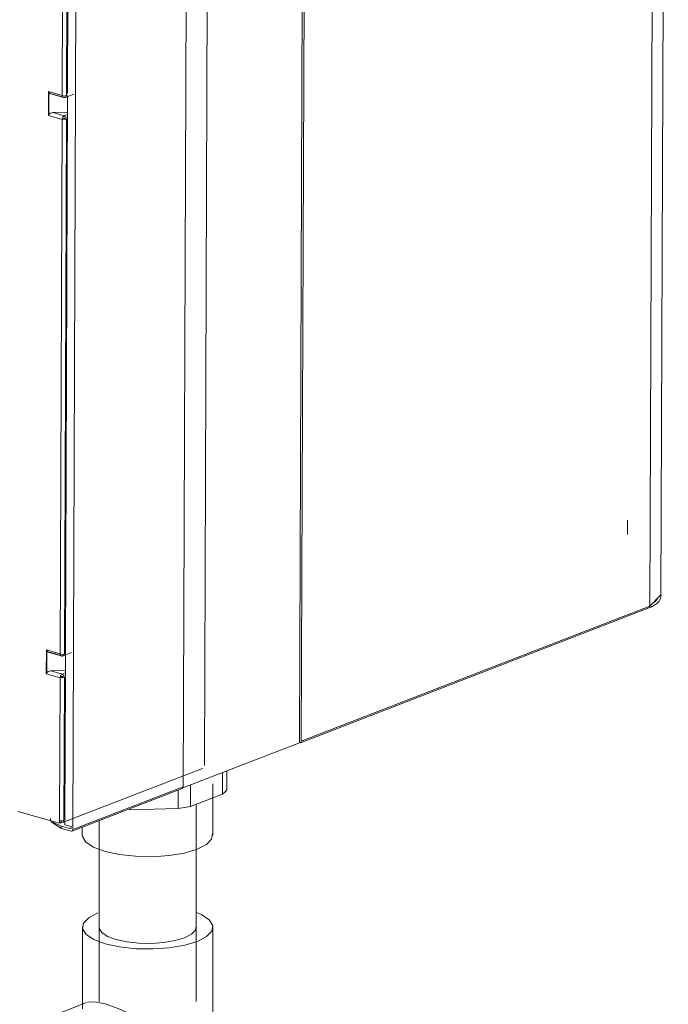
# Model space of a CAD drawing. Header units: millimetres. Extents: x 37142 to 69399, y 2700 to 29257.
# Tile 80 of 85: x 67542 to 67755, y 23243 to 23567. Entities that reach past the tile are written whole.
import ezdxf

# ---------------------------------------------------------------- set-up
doc = ezdxf.new("R2010")
doc.units = ezdxf.units.MM
for name, color, linetype, lineweight in [('G-XREF-____-OTLN', 8, 'Continuous', 9), ('M-EQPM-____-OTLN', 50, 'Continuous', 20), ('P-PIPE-____-OTLN', 3, 'Continuous', 20)]:
    doc.layers.add(name, color=color, linetype=linetype, lineweight=lineweight)

# ---------------------------------------------------------------- blocks, each defined once
blk = doc.blocks.new('City Class FR - City Class F_iam-V165-3D Отопление Right')
at = {"layer": 'G-XREF-____-OTLN'}
for p, q in [((-7494.02, 23377.23), (-7491.54, 24035.88)), ((-7495.12, 24032.66), (-7497.6, 23374.02)), ((-7610.51, 23989.16), (-7612.99, 23329.01)), ((-7609.9, 23988.23), (-7612.38, 23329.59)), ((-7644.3, 23321.51), (-7641.84, 23976)), ((-7651.28, 23314.53), (-7648.81, 23973.17)), ((-7685.12, 23959.12), (-7687.6, 23300.47)), ((-7689.35, 23542.85), (-7688.67, 23726.09)), ((-7691.09, 23542.22), (-7690.43, 23718.2)), ((-7689.02, 23718.23), (-7689.68, 23542.26)), ((-7695.65, 23535.6), (-7695.62, 23543.52)), ((-7695.62, 23543.52), (-7691.09, 23542.22)), ((-7695.5, 23535.9), (-7695.48, 23543.19)), ((-7694.75, 23542.67), (-7690.72, 23541.51)), ((-7694.15, 23542.59), (-7690.45, 23541.53)), ((-7690.08, 23541.54), (-7687.32, 23542.61)), ((-7690.05, 23358.46), (-7689.36, 23542.19)), ((-7691.12, 23534.3), (-7695.65, 23535.6)), ((-7689.38, 23536.67), (-7694.17, 23536.56)), ((-7690.47, 23535.5), (-7694.17, 23536.56)), ((-7691.78, 23358.32), (-7691.12, 23534.3)), ((-7689.38, 23535.92), (-7690.47, 23535.5)), ((-7689.71, 23534.33), (-7690.37, 23358.36)), ((-7505.02, 23397.63), (-7505, 23402.29)), ((-7497.6, 23374.02), (-7494.06, 23377.64)), ((-7495.64, 23375.72), (-7495.15, 23376.29)), ((-7612.7, 23329.02), (-7497.92, 23373.45)), ((-7612.38, 23329.59), (-7497.6, 23374.02)), ((-7696.34, 23351.7), (-7696.31, 23359.62)), ((-7696.31, 23359.62), (-7691.78, 23358.32)), ((-7696.19, 23352), (-7696.17, 23359.29)), ((-7695.44, 23358.77), (-7691.41, 23357.61)), ((-7694.84, 23358.7), (-7691.14, 23357.63)), ((-7690.77, 23357.64), (-7688.01, 23358.71)), ((-7690.08, 23350.98), (-7690.05, 23358.29)), ((-7690.07, 23352.77), (-7694.87, 23352.66)), ((-7691.16, 23351.6), (-7694.87, 23352.66)), ((-7691.81, 23350.4), (-7696.34, 23351.7)), ((-7691.99, 23303.44), (-7691.81, 23350.4)), ((-7691.65, 23350.98), (-7691.16, 23350.84)), ((-7691.31, 23350.61), (-7691.29, 23350.6)), ((-7690.07, 23352.02), (-7691.16, 23351.6)), ((-7691.16, 23350.84), (-7690.8, 23350.98)), ((-7690.4, 23350.44), (-7690.58, 23303.47)), ((-7690.25, 23303.59), (-7690.08, 23350.59)), ((-7612.99, 23329.01), (-7651.43, 23314.13)), ((-7690.98, 23302.76), (-7644.94, 23320.58)), ((-7687.92, 23299.9), (-7651.6, 23313.96)), ((-7651.28, 23314.53), (-7687.6, 23300.47)), ((-7705.69, 23306.42), (-7691.99, 23302.49)), ((-7694.92, 23304.11), (-7694.92, 23303.36)), ((-7691.41, 23300.81), (-7694.89, 23303.09)), ((-7694.18, 23302.9), (-7691.4, 23301.57)), ((-7691.99, 23302.49), (-7691.99, 23303.44)), ((-7691.34, 23302.75), (-7691.99, 23302.93)), ((-7691.47, 23302.7), (-7691.99, 23302.49)), ((-7691.47, 23303.38), (-7691.47, 23302.7)), ((-7691.4, 23301.57), (-7691.41, 23300.81)), ((-7691.4, 23301.57), (-7688.28, 23300.67)), ((-7691.31, 23302.76), (-7691.34, 23302.75)), ((-7688.21, 23299.89), (-7691.31, 23300.78)), ((-7690.26, 23301.99), (-7690.25, 23303.41)), ((-7688.2, 23301.4), (-7690.26, 23301.99)), ((-7688.21, 23300.74), (-7688.2, 23301.4))]:
    blk.add_line(p, q, dxfattribs=at)
for points in [[(-7695.48, 23543.19, 0), (-7695.55, 23543.35, 0), (-7695.62, 23543.52, 0)], [(-7695.48, 23543.19, 0), (-7694.96, 23542.75, 0), (-7694.15, 23542.59, 0)], [(-7691.09, 23542.22, 0), (-7690.36, 23541.96, 0), (-7689.68, 23542.26, 0)], [(-7690.45, 23541.53, 0), (-7690.9, 23541.63, 0), (-7691.09, 23542.22, 0)], [(-7690.68, 23541.5, 0), (-7690.64, 23541.5, 0), (-7690.61, 23541.49, 0), (-7690.58, 23541.48, 0), (-7690.55, 23541.48, 0), (-7690.51, 23541.48, 0), (-7690.48, 23541.48, 0), (-7690.45, 23541.47, 0), (-7690.42, 23541.48, 0), (-7690.38, 23541.48, 0), (-7690.35, 23541.48, 0), (-7690.32, 23541.48, 0), (-7690.28, 23541.49, 0), (-7690.25, 23541.49, 0), (-7690.22, 23541.5, 0), (-7690.18, 23541.51, 0), (-7690.15, 23541.52, 0), (-7690.12, 23541.53, 0)], [(-7689.68, 23542.26, 0), (-7689.91, 23541.65, 0), (-7690.45, 23541.53, 0)], [(-7695.65, 23535.6, 0), (-7695.58, 23535.75, 0), (-7695.5, 23535.9, 0)], [(-7694.17, 23536.56, 0), (-7694.99, 23536.37, 0), (-7695.5, 23535.9, 0)], [(-7691.12, 23534.3, 0), (-7690.93, 23535.04, 0), (-7690.47, 23535.5, 0)], [(-7691.12, 23534.3, 0), (-7690.39, 23534.41, 0), (-7689.71, 23534.33, 0)], [(-7690.47, 23534.74, 0), (-7690.53, 23534.64, 0), (-7690.6, 23534.5, 0)], [(-7690.32, 23534.51, 0), (-7690.46, 23534.49, 0), (-7690.6, 23534.5, 0)], [(-7690.47, 23535.5, 0), (-7689.93, 23535.07, 0), (-7689.71, 23534.33, 0)], [(-7690.32, 23534.51, 0), (-7690.36, 23534.66, 0), (-7690.47, 23534.74, 0)], [(-7494.02, 23377.23, 0), (-7494.03, 23376.95, 0), (-7494.09, 23376.67, 0), (-7494.17, 23376.4, 0), (-7494.28, 23376.13, 0), (-7494.42, 23375.88, 0), (-7494.58, 23375.64, 0), (-7494.77, 23375.41, 0), (-7494.98, 23375.19, 0), (-7495.21, 23374.98, 0), (-7495.45, 23374.77, 0), (-7495.72, 23374.58, 0), (-7496, 23374.39, 0), (-7496.3, 23374.2, 0), (-7496.62, 23374.03, 0), (-7496.96, 23373.86, 0), (-7497.31, 23373.7, 0), (-7497.68, 23373.54, 0), (-7497.92, 23373.45, 0)], [(-7495.15, 23376.29, 0), (-7495.29, 23376.1, 0), (-7495.45, 23375.91, 0), (-7495.63, 23375.73, 0), (-7495.83, 23375.55, 0), (-7496.05, 23375.37, 0), (-7496.29, 23375.2, 0), (-7496.37, 23375.15, 0)], [(-7497.92, 23373.45, 0), (-7497.78, 23373.53, 0), (-7497.6, 23374.02, 0)], [(-7696.17, 23359.29, 0), (-7696.25, 23359.45, 0), (-7696.31, 23359.62, 0)], [(-7696.17, 23359.29, 0), (-7695.65, 23358.85, 0), (-7694.84, 23358.7, 0)], [(-7691.78, 23358.32, 0), (-7691.05, 23358.06, 0), (-7690.37, 23358.36, 0)], [(-7691.14, 23357.63, 0), (-7691.59, 23357.73, 0), (-7691.78, 23358.32, 0)], [(-7691.37, 23357.6, 0), (-7691.33, 23357.6, 0), (-7691.3, 23357.59, 0), (-7691.27, 23357.59, 0), (-7691.24, 23357.58, 0), (-7691.21, 23357.58, 0), (-7691.17, 23357.58, 0), (-7691.14, 23357.58, 0), (-7691.11, 23357.58, 0), (-7691.07, 23357.58, 0), (-7691.04, 23357.58, 0), (-7691.01, 23357.58, 0), (-7690.98, 23357.59, 0), (-7690.94, 23357.59, 0), (-7690.91, 23357.6, 0), (-7690.88, 23357.61, 0), (-7690.84, 23357.62, 0), (-7690.81, 23357.63, 0)], [(-7690.37, 23358.36, 0), (-7690.6, 23357.75, 0), (-7691.14, 23357.63, 0)], [(-7694.87, 23352.66, 0), (-7695.68, 23352.47, 0), (-7696.19, 23352, 0)], [(-7696.34, 23351.7, 0), (-7696.27, 23351.85, 0), (-7696.19, 23352, 0)], [(-7691.81, 23350.4, 0), (-7691.62, 23351.14, 0), (-7691.16, 23351.6, 0)], [(-7691.81, 23350.4, 0), (-7691.08, 23350.51, 0), (-7690.4, 23350.44, 0)], [(-7691.16, 23350.84, 0), (-7691.22, 23350.74, 0), (-7691.29, 23350.6, 0)], [(-7691.01, 23350.61, 0), (-7691.15, 23350.59, 0), (-7691.29, 23350.6, 0)], [(-7691.16, 23351.6, 0), (-7690.62, 23351.17, 0), (-7690.4, 23350.44, 0)], [(-7691.01, 23350.61, 0), (-7691.05, 23350.76, 0), (-7691.16, 23350.84, 0)], [(-7612.99, 23329.01, 0), (-7612.56, 23329.11, 0), (-7612.38, 23329.59, 0)], [(-7651.6, 23313.96, 0), (-7651.46, 23314.05, 0), (-7651.28, 23314.53, 0)], [(-7691.99, 23303.44, 0), (-7691.26, 23303.36, 0), (-7690.58, 23303.47, 0)], [(-7691.34, 23302.75, 0), (-7690.8, 23302.87, 0), (-7690.58, 23303.47, 0)], [(-7687.6, 23300.47, 0), (-7687.78, 23299.99, 0), (-7688.21, 23299.89, 0)]]:
    blk.add_polyline3d(points, dxfattribs=at)
blk = doc.blocks.new('City Class FR - City Class 25 FR-V166-3D Отопление Right')
blk.add_blockref('City Class FR - City Class F_iam-V165-3D Отопление Right', (0, 0))
blk = doc.blocks.new('ADSK_Полипропилен_Муфта с накидной гайкой - 32 x 1_-V160-3D Отопление Right')
at = {"layer": 'P-PIPE-____-OTLN', "color": 10}
for p, q in [((-7638.32, 20117.03), (-7638.34, 20109.9)), ((-7636.92, 20111.34), (-7636.9, 20117.58)), ((-7648.85, 20105.85), (-7648.82, 20112.97)), ((-7641.54, 20096.4), (-7641.47, 20113.37)), ((-7652.91, 20111.32), (-7652.94, 20105.17)), ((-7638.34, 20109.9), (-7648.85, 20105.85)), ((-7652.94, 20105.17), (-7669.05, 20104.81)), ((-7684.53, 20099.12), (-7684.54, 20096.56))]:
    blk.add_line(p, q, dxfattribs=at)
for points in [[(-7636.92, 20111.34, 0), (-7637.54, 20110.61, 0), (-7638.34, 20109.9, 0)], [(-7648.85, 20105.85, 0), (-7650.85, 20105.48, 0), (-7652.94, 20105.17, 0)], [(-7641.6, 20096.96, 0), (-7641.9, 20095.1, 0), (-7643.64, 20093.33, 0), (-7646.7, 20091.77, 0)], [(-7646.7, 20091.77, 0), (-7650.87, 20090.54, 0), (-7655.88, 20089.71, 0), (-7661.37, 20089.34, 0), (-7666.97, 20089.46, 0), (-7672.31, 20090.06, 0), (-7677.01, 20091.09, 0), (-7680.77, 20092.49, 0), (-7683.31, 20094.16, 0), (-7684.47, 20095.99, 0), (-7684.53, 20096.56, 0)]]:
    blk.add_polyline3d(points, dxfattribs=at)
blk = doc.blocks.new('ADSK_Полипропилен_Отвод - Универсальный-V161-3D Отопление Right')
at = {"layer": 'P-PIPE-____-OTLN', "color": 10}
for p, q in [((-7684.47, 20066.15), (-7684.47, 20039.25)), ((-7641.47, 20026.12), (-7641.47, 20066.15)), ((-7683.08, 20041.3), (-7698.42, 20035.24)), ((-7682.64, 19995.25), (-7655.08, 20006.12)), ((-7691.15, 19995.19), (-7690.53, 19995))]:
    blk.add_line(p, q, dxfattribs=at)
for points in [[(-7679.34, 20070.83, 0), (-7682.39, 20069.25, 0), (-7684.12, 20067.45, 0), (-7684.4, 20065.57, 0), (-7683.23, 20063.73, 0), (-7680.68, 20062.05, 0), (-7676.92, 20060.64, 0)], [(-7676.92, 20060.64, 0), (-7672.2, 20059.62, 0), (-7666.86, 20059.04, 0), (-7661.26, 20058.94, 0), (-7655.77, 20059.34, 0), (-7650.77, 20060.2, 0), (-7646.61, 20061.46, 0), (-7643.56, 20063.04, 0), (-7641.83, 20064.84, 0), (-7641.54, 20066.72, 0), (-7642.72, 20068.57, 0), (-7645.27, 20070.25, 0), (-7646.87, 20070.94, 0)], [(-7650.79, 20062.66, 0), (-7653.89, 20061.72, 0), (-7657.61, 20061.08, 0), (-7661.7, 20060.79, 0), (-7665.87, 20060.86, 0), (-7669.84, 20061.29, 0), (-7673.35, 20062.05, 0), (-7676.15, 20063.09, 0), (-7678.05, 20064.34, 0), (-7678.92, 20065.72, 0), (-7678.97, 20066.14, 0)], [(-7647.02, 20066.58, 0), (-7647.24, 20065.17, 0), (-7648.52, 20063.84, 0), (-7650.79, 20062.66, 0)], [(-7682.76, 20041.41, 0), (-7680.37, 20041.56, 0), (-7676.92, 20040.87, 0)], [(-7676.92, 20040.87, 0), (-7672.68, 20039.35, 0), (-7668.14, 20037.22, 0), (-7663.67, 20034.73, 0), (-7659.47, 20032.06, 0), (-7655.63, 20029.33, 0), (-7652.2, 20026.62, 0), (-7649.18, 20023.98, 0), (-7646.61, 20021.43, 0)], [(-7690.53, 20035.49, 0), (-7694.77, 20036.02, 0), (-7698.72, 20035.12, 0), (-7702.11, 20032.88, 0), (-7704.62, 20029.59, 0)], [(-7690.53, 19995, 0), (-7686.3, 19994.47, 0), (-7682.35, 19995.37, 0), (-7678.96, 19997.61, 0), (-7676.36, 20001.06, 0), (-7674.72, 20005.48, 0), (-7674.17, 20010.56, 0), (-7674.72, 20015.96, 0), (-7676.36, 20021.31, 0), (-7678.96, 20026.25, 0), (-7682.35, 20030.44, 0), (-7686.3, 20033.59, 0), (-7690.53, 20035.49, 0)], [(-7696.62, 20030.04, 0), (-7693.69, 20030.7, 0), (-7690.53, 20030.31, 0), (-7687.38, 20028.9, 0), (-7684.44, 20026.55, 0), (-7681.92, 20023.43, 0), (-7679.99, 20019.76, 0), (-7678.77, 20015.78, 0), (-7678.35, 20011.76, 0)], [(-7655.08, 20006.12, 0), (-7654.11, 20006.53, 0), (-7653.19, 20006.97, 0), (-7652.33, 20007.44, 0), (-7651.53, 20007.92, 0), (-7650.77, 20008.41, 0), (-7650.07, 20008.92, 0), (-7649.42, 20009.43, 0), (-7648.81, 20009.95, 0), (-7648.24, 20010.46, 0), (-7647.71, 20010.98, 0), (-7647.21, 20011.5, 0), (-7646.74, 20012.02, 0), (-7646.31, 20012.53, 0), (-7645.91, 20013.04, 0), (-7645.53, 20013.55, 0), (-7645.17, 20014.06, 0), (-7644.84, 20014.56, 0), (-7644.53, 20015.07, 0), (-7644.24, 20015.57, 0), (-7643.97, 20016.06, 0), (-7643.71, 20016.56, 0), (-7643.48, 20017.06, 0), (-7643.25, 20017.55, 0), (-7643.05, 20018.05, 0), (-7642.85, 20018.54, 0), (-7642.67, 20019.04, 0), (-7642.5, 20019.54, 0), (-7642.35, 20020.04, 0), (-7642.21, 20020.55, 0), (-7642.08, 20021.06, 0), (-7641.96, 20021.57, 0), (-7641.85, 20022.09, 0), (-7641.76, 20022.62, 0), (-7641.68, 20023.15, 0), (-7641.61, 20023.7, 0), (-7641.55, 20024.25, 0), (-7641.51, 20024.81, 0), (-7641.49, 20025.38, 0), (-7641.47, 20025.96, 0), (-7641.47, 20026.12, 0)], [(-7678.35, 20011.76, 0), (-7678.77, 20007.98, 0), (-7679.99, 20004.69, 0), (-7681.92, 20002.12, 0), (-7684.44, 20000.45, 0)]]:
    blk.add_polyline3d(points, dxfattribs=at)

msp = doc.modelspace()

# ---------------------------------------------------------------- linework, layer by layer
at = {"layer": 'P-PIPE-____-OTLN', "color": 10}
for p, q in [((67600, 23243.83), (67600, 23308.75)), ((67568, 23303.5), (67568, 23243.83))]:
    msp.add_line(p, q, dxfattribs=at)

# ---------------------------------------------------------------- block references
at = {"layer": 'M-EQPM-____-OTLN'}
msp.add_blockref('City Class FR - City Class 25 FR-V166-3D Отопление Right', (75246.97, 0), dxfattribs=at)
at = {"layer": 'P-PIPE-____-OTLN', "color": 10}
for name in ['ADSK_Полипропилен_Муфта с накидной гайкой - 32 x 1_-V160-3D Отопление Right', 'ADSK_Полипропилен_Отвод - Универсальный-V161-3D Отопление Right']:
    msp.add_blockref(name, (75246.97, 3202.17), dxfattribs=at)

doc.saveas('drawing.dxf')
